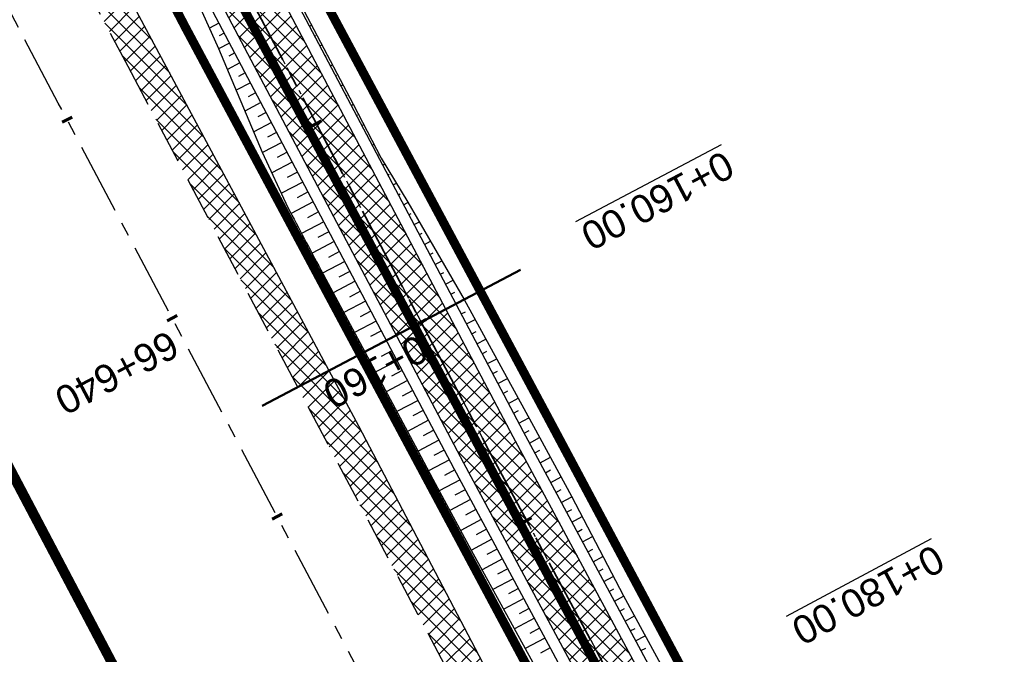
# Model space of a CAD drawing. Header units: metres. Extents: x 7529682 to 7533711, y 5721195 to 5727842.
# Tile 220 of 232: x 7529773 to 7529817, y 5727641 to 5727669. Entities that reach past the tile are written whole.
import ezdxf

# ---------------------------------------------------------------- set-up
doc = ezdxf.new("R2010")
doc.units = ezdxf.units.M
for name, pattern in [('817-dzialki-09-05-04$0$HIDDEN', [0.375, 0.25, -0.125]), ('ACAD_ISO05W100', [33, 24, -3, 0, -3, 0, -3]), ('CENTER', [50.8, 31.75, -6.35, 6.35, -6.35]), ('CENTER2', [28.575, 19.05, -3.175, 3.175, -3.175]), ('HIDDEN', [9.525, 6.35, -3.175])]:
    doc.linetypes.add(name, pattern=pattern)
for name, color, linetype in [('C-DROGI-SYTUACJA', 7, 'Continuous'), ('C-DROGI-SYTUACJA-ETYKIETY', 7, 'Continuous'), ('D-hatch-pobocza', 131, 'Continuous'), ('D-pobocza', 60, 'Continuous'), ('D-rowy', 160, 'Continuous'), ('D-skarpa', 2, 'Continuous'), ('D-skarpa-kreskowanie', 2, 'Continuous')]:
    doc.layers.add(name, color=color, linetype=linetype)
for name, color, linetype, lineweight, true_color in [('D-hatch-ciag-pieszo-rowerowy', 7, 'Continuous', 13, 0xff9f80), ('D-LR-etap-III', 7, '817-dzialki-09-05-04$0$HIDDEN', 50, 0x00008f), ('D-przekroje-pop', 7, 'Continuous', 50, 0x000099)]:
    doc.layers.add(name, color=color, linetype=linetype, lineweight=lineweight, true_color=true_color)
for name, color, linetype, lineweight in [('D-krawędzie', 3, 'Continuous', 30), ('D-obrzeża', 2, 'Continuous', 30), ('D-oś', 10, 'CENTER', 30), ('D-pas-drogowy', 7, 'ACAD_ISO05W100', 50)]:
    doc.layers.add(name, color=color, linetype=linetype, lineweight=lineweight)
doc.layers.add('poprzeczki', color=7, linetype='Continuous', true_color=0x0000c7)
doc.styles.get("Standard").update_dxf_attribs({"font": 'arial.ttf'})
pattern_1 = [(45, (0, 0), (-0.33675960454, 0.33675960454), []), (135, (0, 0), (-0.33675960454, -0.33675960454), [])]

# ---------------------------------------------------------------- blocks, each defined once
blk = doc.blocks.new('AeccTickLine')
at = {"color": 0, "linetype": 'ByBlock', "lineweight": -2}
blk.add_line((0, 1), (0, -1), dxfattribs=at)

msp = doc.modelspace()

# ---------------------------------------------------------------- hatches: boundary and pattern name
at = {"layer": 'D-hatch-ciag-pieszo-rowerowy'}
h = msp.add_hatch(dxfattribs=at)
h.set_pattern_fill('ANSI37', color=256, scale=0.15, style=0)
h.set_pattern_definition(pattern_1)
edge = h.paths.add_edge_path()
edge.add_line((7529794.958, 5727650.503), (7529776.019, 5727686.408))
edge.add_line((7529776.019, 5727686.408), (7529748.844, 5727737.805))
edge.add_line((7529748.844, 5727737.805), (7529744.118, 5727746.741))
edge.add_arc((7529726.438, 5727737.391), 20, 27.8727, 44.2965)
edge.add_line((7529740.753, 5727751.358), (7529739.549, 5727752.592))
edge.add_arc((7529753.864, 5727766.559), 20, 207.9018, 224.2965, ccw=False)
edge.add_line((7529736.189, 5727757.2), (7529717.235, 5727792.995))
edge.add_line((7529717.235, 5727792.995), (7529715.008, 5727791.858))
edge.add_line((7529715.008, 5727791.858), (7529734.148, 5727755.712))
edge.add_arc((7529751.823, 5727765.071), 20, 207.9018, 224.2965)
edge.add_line((7529737.508, 5727751.104), (7529738.712, 5727749.87))
edge.add_arc((7529724.397, 5727735.903), 20, 27.8728, 44.2965, ccw=False)
edge.add_line((7529742.077, 5727745.253), (7529746.633, 5727736.639))
edge.add_line((7529746.633, 5727736.639), (7529773.808, 5727685.242))
edge.add_line((7529773.808, 5727685.242), (7529792.751, 5727649.328))
edge.add_line((7529792.751, 5727649.328), (7529811.281, 5727614.82))
edge.add_line((7529811.281, 5727614.82), (7529836.657, 5727568.297))
edge.add_line((7529836.657, 5727568.297), (7529856.555, 5727531.255))
edge.add_line((7529856.555, 5727531.255), (7529859.536, 5727525.637))
edge.add_line((7529859.536, 5727525.637), (7529862.565, 5727525.262))
edge.add_line((7529862.565, 5727525.262), (7529858.761, 5727532.432))
edge.add_line((7529858.761, 5727532.432), (7529838.856, 5727569.487))
edge.add_line((7529838.856, 5727569.487), (7529813.479, 5727616.01))
edge.add_line((7529813.479, 5727616.01), (7529794.958, 5727650.503))
at = {"layer": 'D-hatch-pobocza'}
h = msp.add_hatch(dxfattribs=at)
h.set_pattern_fill('ANSI37', color=256, scale=0.15, style=0)
h.set_pattern_definition(pattern_1)
h.paths.add_polyline_path([(7529905.34, 5727429.09), (7529892.28, 5727453.58), (7529881.53, 5727473.69), (7529872.27, 5727491.4), (7529857.46, 5727519.14), (7529841.38, 5727549.79), (7529827.75, 5727575.78), (7529816.4, 5727596.89), (7529800.43, 5727627.4), (7529788.07, 5727650.98), (7529775.85, 5727673.83), (7529761.3, 5727701.31), (7529749.89, 5727722.83), (7529745.5, 5727731.66), (7529738.971, 5727744.085), (7529737.465, 5727743.316), (7529742.213, 5727734.302), (7529762.326, 5727696.274), (7529777.785, 5727667.006), (7529799.322, 5727626.3), (7529822.193, 5727583.156), (7529846.924, 5727536.347), (7529864.752, 5727502.663), (7529900.459, 5727434.965), (7529935.352, 5727369.308), (7529971.476, 5727300.786), (7529988.361, 5727268.841), (7529990.28, 5727268.6), (7529990.329, 5727268.617), (7529981.66, 5727284.96), (7529968.42, 5727309.6), (7529956.4, 5727332.85), (7529943.52, 5727357.04), (7529932.32, 5727378.32), (7529916.68, 5727408.01)])

# ---------------------------------------------------------------- linework, layer by layer
at = {"layer": 'C-DROGI-SYTUACJA', "color": 10, "linetype": 'CENTER2', "lineweight": 35, "ltscale": 0.2}
msp.add_lwpolyline([(7529714.301, 5727795.865), (7529735.169, 5727756.456, 0.071658), (7529738.529, 5727751.848), (7529739.732, 5727750.614, -0.071785), (7529743.098, 5727745.997), (7529747.739, 5727737.221), (7529774.913, 5727685.825), (7529793.855, 5727649.915), (7529812.38, 5727615.415), (7529837.757, 5727568.892), (7529857.658, 5727531.843), (7529878.79, 5727492.008), (7529902.589, 5727447.335), (7529918.538, 5727417.135), (7529944.281, 5727366.741), (7529969.685, 5727318.815), (7529986.23, 5727287.312), (7529994.785, 5727271.452), (7530014.919, 5727233.118)], format="xyb", dxfattribs=at)
at = {"layer": 'D-krawędzie', "linetype": 'HIDDEN', "ltscale": 0.3}
msp.add_lwpolyline([(7529737.465, 5727743.316), (7529742.213, 5727734.302), (7529762.326, 5727696.274), (7529777.785, 5727667.006), (7529799.322, 5727626.3), (7529822.193, 5727583.156), (7529846.924, 5727536.347), (7529864.752, 5727502.663), (7529900.459, 5727434.965), (7529935.352, 5727369.308), (7529971.476, 5727300.786), (7530006.702, 5727234.141)], dxfattribs=at)
at = {"layer": 'D-LR-etap-III', "ltscale": 10, "flags": 128}
msp.add_lwpolyline([(7531750.474, 5723895.103, 0.4, 0.4, 0), (7531750.505, 5723895.13, 0.4, 0.4, 0), (7531682.71, 5724022.92, 0.4, 0.4, 0), (7531619.177, 5724147.204, 0.4, 0.4, 0), (7531592.309, 5724198.489, 0.4, 0.4, 0), (7531553.264, 5724272.919, 0.4, 0.4, 0), (7531504.02, 5724366.79, 0.4, 0.4, 0), (7531482.09, 5724407.62, 0.4, 0.4, 0), (7531412.35, 5724541.183, 0.4, 0.4, 0), (7531388.464, 5724586.93, 0.4, 0.4, 0), (7531345.12, 5724669.94, 0.4, 0.4, 0), (7531127.66, 5725081.67, 0.4, 0.4, 0), (7531059.253, 5725211.041, 0.4, 0.4, 0), (7531008.007, 5725307.954, 0.4, 0.4, 0), (7530964.182, 5725390.836, 0.4, 0.4, 0), (7530914.557, 5725484.684, 0.4, 0.4, 0), (7530865.243, 5725577.494, 0.4, 0.4, 0), (7530840.085, 5725624.059, 0.4, 0.4, 0), (7530802.56, 5725694.925, 0.4, 0.4, 0), (7530755.54, 5725787.51, 0.4, 0.4, 0), (7530708.718, 5725876.303, 0.4, 0.4, 0), (7530695.12, 5725902.09, 0.4, 0.4, 0), (7530642.914, 5726001.078, 0.4, 0.4, 0), (7530634.935, 5726016.147, 0.4, 0.4, 0), (7530610.82, 5726061.93, 0.4, 0.4, 0), (7530610.82, 5726061.93, 0.4, 0.4, 0), (7530607.21, 5726063.51, 0.4, 0.4, 0), (7530597.42, 5726080.68, 0.4, 0.4, 0), (7530591.16, 5726088.44, 0.4, 0.4, 0), (7530581.28, 5726107.21, 0.4, 0.4, 0), (7530571.29, 5726130.56, 0.4, 0.4, 0), (7530549.555, 5726171.527, 0.4, 0.4, 0), (7530531.014, 5726206.474, 0.4, 0.4, 0), (7530516.461, 5726236.017, 0.4, 0.4, 0), (7530500.799, 5726266.141, 0.4, 0.4, 0), (7530491.35, 5726283.94, 0.4, 0.4, 0), (7530482.4, 5726303.41, 0.4, 0.4, 0), (7530482.4, 5726303.41, 0.4, 0.4, 0), (7530450.41, 5726357.28, 0.4, 0.4, 0), (7530397.759, 5726458.5, 0.4, 0.4, 0), (7530334.708, 5726583.665, 0.4, 0.4, 0), (7530303.939, 5726645.168, 0.4, 0.4, 0), (7530300.51, 5726651.778, 0.4, 0.4, 0), (7530289.214, 5726671.967, 0.4, 0.4, 0), (7530281.54, 5726685.57, 0.4, 0.4, 0), (7530261.371, 5726724.163, 0.4, 0.4, 0), (7530254.03, 5726738.21, 0.4, 0.4, 0), (7530197.22, 5726845.06, 0.4, 0.4, 0), (7530194.71, 5726849.15, 0.4, 0.4, 0), (7530195.92, 5726850.75, 0.4, 0.4, 0), (7530170.547, 5726892.961, 0.4, 0.4, 0), (7530143.175, 5726945.066, 0.4, 0.4, 0), (7530105.06, 5727018.32, 0.4, 0.4, 0), (7530100.06, 5727027.16, 0.4, 0.4, 0), (7530062.319, 5727099.625, 0.4, 0.4, 0), (7530015.379, 5727189.42, 0.4, 0.4, 0), (7529983.208, 5727250.207, 0.4, 0.4, 0), (7529953.284, 5727306.747, 0.4, 0.4, 0), (7529900.671, 5727406.159, 0.4, 0.4, 0), (7529890.63, 5727425.131, 0.4, 0.4, 0), (7529875.155, 5727454.426, 0.4, 0.4, 0), (7529857.56, 5727487.787, 0.4, 0.4, 0), (7529835.194, 5727530.193, 0.4, 0.4, 0), (7529811.741, 5727574.662, 0.4, 0.4, 0), (7529792.102, 5727611.923, 0.4, 0.4, 0), (7529768.066, 5727657.47, 0.4, 0.4, 0), (7529755.211, 5727682.131, 0.4, 0.4, 0), (7529753.31, 5727681.13, 0.4, 0.4, 0), (7529739.21, 5727707.77, 0.4, 0.4, 0), (7529735.395, 5727711.252, 0.4, 0.4, 0), (7529725.42, 5727730.2, 0.4, 0.4, 0), (7529723.55, 5727729.88, 0.4, 0.4, 0), (7529695.567, 5727782.932, 0.4, 0.4, 0), (7529717.68, 5727794.024, 0.4, 0.4, 0), (7529736.275, 5727758.647, 0.4, 0.4, 0), (7529736.275, 5727758.647, 0.4, 0.4, 0), (7529744.511, 5727750.406, 0.4, 0.4, 0), (7529744.511, 5727750.406, 0.4, 0.4, 0), (7529750.283, 5727738.55, 0.4, 0.4, 0), (7529777.109, 5727687.569, 0.4, 0.4, 0), (7529796.515, 5727651.33, 0.4, 0.4, 0), (7529814.938, 5727616.793, 0.4, 0.4, 0), (7529839.007, 5727572.304, 0.4, 0.4, 0), (7529860.618, 5727532.509, 0.4, 0.4, 0), (7529882.349, 5727491.504, 0.4, 0.4, 0), (7529904.865, 5727449.096, 0.4, 0.4, 0), (7529920.747, 5727418.885, 0.4, 0.4, 0), (7529946.677, 5727368.547, 0.4, 0.4, 0), (7529972.025, 5727320.573, 0.4, 0.4, 0), (7529987.74, 5727290.153, 0.4, 0.4, 0), (7529996.497, 5727273.662, 0.4, 0.4, 0), (7530017.541, 5727234.203, 0.4, 0.4, 0), (7530033.054, 5727204.864, 0.4, 0.4, 0), (7530051.623, 5727170.223, 0.4, 0.4, 0), (7530069.277, 5727137.016, 0.4, 0.4, 0), (7530089.385, 5727097.534, 0.4, 0.4, 0), (7530109.713, 5727060.747, 0.4, 0.4, 0), (7530136.77, 5727011.64, 0.4, 0.4, 0), (7530162.447, 5726962.744, 0.4, 0.4, 0), (7530187.674, 5726916.992, 0.4, 0.4, 0), (7530207.821, 5726879.335, 0.4, 0.4, 0), (7530230.626, 5726834.519, 0.4, 0.4, 0), (7530262.288, 5726776.618, 0.4, 0.4, 0), (7530277.51, 5726760.213, 0.4, 0.4, 0), (7530286.037, 5726744.107, 0.4, 0.4, 0), (7530288.097, 5726735.884, 0.4, 0.4, 0), (7530290.394, 5726725.047, 0.4, 0.4, 0), (7530296.177, 5726713.583, 0.4, 0.4, 0), (7530302.726, 5726701.182, 0.4, 0.4, 0), (7530325.685, 5726657.466, 0.4, 0.4, 0), (7530343.244, 5726623.649, 0.4, 0.4, 0), (7530360.23, 5726591.747, 0.4, 0.4, 0), (7530383.209, 5726548.059, 0.4, 0.4, 0), (7530406.018, 5726503.606, 0.4, 0.4, 0), (7530427.465, 5726462.62, 0.4, 0.4, 0), (7530447.928, 5726424.388, 0.4, 0.4, 0), (7530471.127, 5726379.921, 0.4, 0.4, 0), (7530490.501, 5726343.033, 0.4, 0.4, 0), (7530509.499, 5726306.733, 0.4, 0.4, 0), (7530529.89, 5726267.244, 0.4, 0.4, 0), (7530543.852, 5726238.99, 0.4, 0.4, 0), (7530554.809, 5726218.944, 0.4, 0.4, 0), (7530559.027, 5726212.223, 0.4, 0.4, 0), (7530563.061, 5726206.41, 0.4, 0.4, 0), (7530566.934, 5726200.464, 0.4, 0.4, 0), (7530569.771, 5726194.902, 0.4, 0.4, 0), (7530571.473, 5726191.282, 0.4, 0.4, 0), (7530572.839, 5726188.025, 0.4, 0.4, 0), (7530575.295, 5726182.035, 0.4, 0.4, 0), (7530579.737, 5726173.306, 0.4, 0.4, 0), (7530583.3, 5726167.41, 0.4, 0.4, 0), (7530593.4, 5726163.33, 0.4, 0.4, 0), (7530598.618, 5726155.264, 0.4, 0.4, 0), (7530608.258, 5726140.497, 0.4, 0.4, 0), (7530603.27, 5726136.83, 0.4, 0.4, 0), (7530606.53, 5726131.84, 0.4, 0.4, 0), (7530604.239, 5726124.217, 0.4, 0.4, 0), (7530605.847, 5726121.63, 0.4, 0.4, 0), (7530608.972, 5726116.164, 0.4, 0.4, 0), (7530618.114, 5726097.791, 0.4, 0.4, 0), (7530651.213, 5726034.96, 0.4, 0.4, 0), (7530670.244, 5725998.611, 0.4, 0.4, 0), (7530698.075, 5725945.953, 0.4, 0.4, 0), (7530716.506, 5725911.305, 0.4, 0.4, 0), (7530735.223, 5725875.667, 0.4, 0.4, 0), (7530752.504, 5725842.155, 0.4, 0.4, 0), (7530778.311, 5725793.501, 0.4, 0.4, 0), (7530797.5, 5725756.382, 0.4, 0.4, 0), (7530812.519, 5725728.289, 0.4, 0.4, 0), (7530820.039, 5725713.16, 0.4, 0.4, 0), (7530822.422, 5725710.194, 0.4, 0.4, 0), (7530833.155, 5725688.801, 0.4, 0.4, 0), (7530849.629, 5725656.159, 0.4, 0.4, 0), (7530867.983, 5725621.964, 0.4, 0.4, 0), (7530872.63, 5725612.888, 0.4, 0.4, 0), (7530880.354, 5725597.595, 0.4, 0.4, 0), (7530883.839, 5725593.389, 0.4, 0.4, 0), (7530891.782, 5725587.763, 0.4, 0.4, 0), (7530895.039, 5725584.281, 0.4, 0.4, 0), (7530897.034, 5725580.941, 0.4, 0.4, 0), (7530900.952, 5725579.946, 0.4, 0.4, 0), (7530904.81, 5725571.977, 0.4, 0.4, 0), (7530903.682, 5725568.566, 0.4, 0.4, 0), (7530908.901, 5725558.845, 0.4, 0.4, 0), (7530910.252, 5725545.672, 0.4, 0.4, 0), (7530912.873, 5725538.646, 0.4, 0.4, 0), (7530945.278, 5725478.464, 0.4, 0.4, 0), (7530959.692, 5725450.246, 0.4, 0.4, 0), (7531002.827, 5725368.192, 0.4, 0.4, 0), (7531044.704, 5725290.314, 0.4, 0.4, 0), (7531064.099, 5725253.213, 0.4, 0.4, 0), (7531083.01, 5725216.678, 0.4, 0.4, 0), (7531113.013, 5725158.466, 0.4, 0.4, 0), (7531137.364, 5725113.071, 0.4, 0.4, 0), (7531150.831, 5725086.712, 0.4, 0.4, 0), (7531159.746, 5725076.641, 0.4, 0.4, 0), (7531166.31, 5725074.58, 0.4, 0.4, 0), (7531172.29, 5725062.58, 0.4, 0.4, 0), (7531170.59, 5725055.606, 0.4, 0.4, 0), (7531173.733, 5725044.081, 0.4, 0.4, 0), (7531215.342, 5724964.86, 0.4, 0.4, 0), (7531238.054, 5724921.685, 0.4, 0.4, 0), (7531262.39, 5724875.283, 0.4, 0.4, 0), (7531295.587, 5724811.266, 0.4, 0.4, 0), (7531348.488, 5724712.363, 0.4, 0.4, 0), (7531363.741, 5724682.684, 0.4, 0.4, 0), (7531366.987, 5724675.865, 0.4, 0.4, 0), (7531382.541, 5724646.111, 0.4, 0.4, 0), (7531401.299, 5724610.875, 0.4, 0.4, 0), (7531428.965, 5724558.862, 0.4, 0.4, 0), (7531449.111, 5724520.398, 0.4, 0.4, 0), (7531477.293, 5724465.831, 0.4, 0.4, 0), (7531500.996, 5724421.113, 0.4, 0.4, 0), (7531512.122, 5724400.549, 0.4, 0.4, 0), (7531513.782, 5724396.757, 0.4, 0.4, 0), (7531526.32, 5724379.39, 0.4, 0.4, 0), (7531566.784, 5724302.736, 0.4, 0.4, 0), (7531578.579, 5724282.775, 0.4, 0.4, 0), (7531584.233, 5724273.111, 0.4, 0.4, 0), (7531590.109, 5724263.508, 0.4, 0.4, 0), (7531593.028, 5724258.771, 0.4, 0.4, 0), (7531595.712, 5724254.227, 0.4, 0.4, 0), (7531601.66, 5724243.898, 0.4, 0.4, 0), (7531606.098, 5724235.986, 0.4, 0.4, 0), (7531609.382, 5724230.799, 0.4, 0.4, 0), (7531611.58, 5724227.671, 0.4, 0.4, 0), (7531612.708, 5724225.864, 0.4, 0.4, 0), (7531618.665, 5724214.481, 0.4, 0.4, 0), (7531619.886, 5724212.334, 0.4, 0.4, 0), (7531620.932, 5724210.787, 0.4, 0.4, 0), (7531623.519, 5724207.112, 0.4, 0.4, 0), (7531626.144, 5724203.613, 0.4, 0.4, 0), (7531632.023, 5724196.486, 0.4, 0.4, 0), (7531653.949, 5724152.618, 0.4, 0.4, 0), (7531656.751, 5724143.104, 0.4, 0.4, 0), (7531659.614, 5724133.255, 0.4, 0.4, 0), (7531661.627, 5724128.646, 0.4, 0.4, 0.010938), (7531674.315, 5724101.435, 0.4, 0.4, 0), (7531685.138, 5724081.408, 0.4, 0.4, 0), (7531692.16, 5724066.277, 0.4, 0.4, 0), (7531699.662, 5724051.388, 0.4, 0.4, 0), (7531704.481, 5724040.809, 0.4, 0.4, 0), (7531704.481, 5724040.809, 0.4, 0.4, 0), (7531704.401, 5724037.369, 0.4, 0.4, 0), (7531720.384, 5724003.441, 0.4, 0.4, 0), (7531728.799, 5723986.206, 0.4, 0.4, 0), (7531733.238, 5723977.193, 0.4, 0.4, 0), (7531736.75, 5723969.505, 0.4, 0.4, 0), (7531737.336, 5723968.519, 0.4, 0.4, 0), (7531738.285, 5723967.699, 0.4, 0.4, 0), (7531742.181, 5723962.346, 0.4, 0.4, 0), (7531744.286, 5723958.616, 0.4, 0.4, 0), (7531755.393, 5723944.193, 0.4, 0.4, 0), (7531758.69, 5723936.76, 0.4, 0.4, 0), (7531780.08, 5723929.25, 0.4, 0.4, 0), (7531792.612, 5723906.338, 0.4, 0.4, 0), (7531792.612, 5723906.338, 0.4, 0.4, 0), (7531756.962, 5723883.055, 0.4, 0.4, 0), (7531750.46, 5723895.13, 0.4, 0.4, 0), (7531750.46, 5723895.13, 0, 0, 0)], format="xyseb", dxfattribs=at)
at = {"layer": 'D-obrzeża'}
for points in [[(7529996.408, 5727271.05), (7529995.888, 5727272.04), (7529987.333, 5727287.9), (7529970.791, 5727319.398), (7529945.39, 5727367.318), (7529919.647, 5727417.711), (7529903.693, 5727447.921), (7529879.894, 5727492.595), (7529858.761, 5727532.432), (7529838.856, 5727569.487), (7529813.479, 5727616.01), (7529794.958, 5727650.503), (7529776.019, 5727686.408), (7529748.844, 5727737.805), (7529744.118, 5727746.741, 0.071785), (7529740.753, 5727751.358), (7529739.549, 5727752.592, -0.071658), (7529736.189, 5727757.2), (7529717.235, 5727792.995)], [(7530013.813, 5727232.534), (7529993.681, 5727270.865), (7529985.127, 5727286.725), (7529968.58, 5727318.231), (7529943.172, 5727366.164), (7529917.429, 5727416.559), (7529901.485, 5727446.75), (7529877.686, 5727491.422), (7529856.555, 5727531.255), (7529836.657, 5727568.297), (7529811.281, 5727614.82), (7529792.751, 5727649.328), (7529773.808, 5727685.242), (7529746.633, 5727736.639), (7529746.633, 5727736.639), (7529742.077, 5727745.253, 0.071785), (7529738.712, 5727749.87), (7529737.508, 5727751.104, -0.071658), (7529734.148, 5727755.712), (7529715.008, 5727791.858)]]:
    msp.add_lwpolyline(points, format="xyb", dxfattribs=at)
at = {"layer": 'D-oś', "ltscale": 0.1}
msp.add_lwpolyline([(7530003.607, 5727232.506), (7529968.381, 5727299.153), (7529932.259, 5727367.671), (7529897.365, 5727433.327), (7529861.657, 5727501.028), (7529843.829, 5727534.712), (7529819.1, 5727581.518), (7529796.228, 5727624.663), (7529774.69, 5727665.371), (7529759.232, 5727694.637), (7529739.12, 5727732.663), (7529700.238, 5727806.043)], dxfattribs=at)
at = {"layer": 'D-oś', "ltscale": 0.03}
msp.add_lwpolyline([(7529714.301, 5727795.865), (7529735.169, 5727756.456, 0.071658), (7529738.529, 5727751.848), (7529739.732, 5727750.614, -0.071785), (7529743.098, 5727745.997), (7529747.739, 5727737.221), (7529774.913, 5727685.825), (7529793.855, 5727649.915), (7529812.38, 5727615.415), (7529837.757, 5727568.892), (7529857.658, 5727531.843), (7529878.79, 5727492.008), (7529902.589, 5727447.335), (7529918.538, 5727417.135), (7529944.281, 5727366.741), (7529969.685, 5727318.815), (7529986.23, 5727287.312), (7529994.785, 5727271.452), (7530014.919, 5727233.118)], format="xyb", dxfattribs=at)
at = {"layer": 'D-pas-drogowy', "ltscale": 0.2, "flags": 128}
msp.add_lwpolyline([(7531633.019, 5724182.834, 0.4, 0.4, 0), (7531617.559, 5724211.608, 0.4, 0.4, 0), (7531566.784, 5724302.736, 0.4, 0.4, 0), (7531538.419, 5724356.47, 0.4, 0.4, 0), (7531526.32, 5724379.39, 0.4, 0.4, 0), (7531516.102, 5724393.607, 0.4, 0.4, 0.001485), (7531513.78, 5724396.838, 0.4, 0.4, 0), (7531501.87, 5724413.41, 0.4, 0.4, 0), (7531474.926, 5724464.508, 0.4, 0.4, 0), (7531446.2, 5724518.992, 0.4, 0.4, 0), (7531424.962, 5724559.262, 0.4, 0.4, 0), (7531398.444, 5724609.566, 0.4, 0.4, 0), (7531379.647, 5724645.216, 0.4, 0.4, 0), (7531365.23, 5724672.56, 0.4, 0.4, 0), (7531341.306, 5724717.915, 0.4, 0.4, 0), (7531312.9, 5724771.789, 0.4, 0.4, 0), (7531292.591, 5724810.307, 0.4, 0.4, 0), (7531259.392, 5724873.271, 0.4, 0.4, 0), (7531233.74, 5724921.923, 0.4, 0.4, 0), (7531203.073, 5724980.092, 0.4, 0.4, 0), (7531173.471, 5725036.225, 0.4, 0.4, 0), (7531168.27, 5725046.09, 0.4, 0.4, 0), (7531172.29, 5725062.58, 0.4, 0.4, 0), (7531166.31, 5725074.58, 0.4, 0.4, 0), (7531150.32, 5725079.6, 0.4, 0.4, 0), (7531141.5, 5725096.43, 0.4, 0.4, 0), (7531109.312, 5725157.814, 0.4, 0.4, 0), (7531086.641, 5725201.048, 0.4, 0.4, 0), (7531059.198, 5725253.384, 0.4, 0.4, 0), (7531028.207, 5725312.489, 0.4, 0.4, 0), (7530999.105, 5725367.99, 0.4, 0.4, 0), (7530956.248, 5725449.725, 0.4, 0.4, 0), (7530924.398, 5725510.464, 0.4, 0.4, 0), (7530897.51, 5725561.74, 0.4, 0.4, 0), (7530894.46, 5725566.14, 0.4, 0.4, 0), (7530892.16, 5725570.49, 0.4, 0.4, 0), (7530869.363, 5725613.307, 0.4, 0.4, 0), (7530861.694, 5725627.705, 0.4, 0.4, 0), (7530852.74, 5725644.52, 0.4, 0.4, 0), (7530831.51, 5725684.2, 0.4, 0.4, 0), (7530811.13, 5725722.52, 0.4, 0.4, 0), (7530792.348, 5725757.941, 0.4, 0.4, 0), (7530768.03, 5725803.8, 0.4, 0.4, 0), (7530748.769, 5725840.179, 0.4, 0.4, 0), (7530727.7, 5725879.97, 0.4, 0.4, 0), (7530712.098, 5725909.545, 0.4, 0.4, 0), (7530693.644, 5725944.645, 0.4, 0.4, 0), (7530665.702, 5725997.539, 0.4, 0.4, 0), (7530641.76, 5726042.88, 0.4, 0.4, 0), (7530616.5, 5726091.48, 0.4, 0.4, 0), (7530604.628, 5726114.32, 0.4, 0.4, -0.007763), (7530602.5, 5726118.43, 0.4, 0.4, 0), (7530603.992, 5726123.395, 0.4, 0.4, 0), (7530606.53, 5726131.84, 0.4, 0.4, 0), (7530603.27, 5726136.83, 0.4, 0.4, 0), (7530593.776, 5726151.369, 0.4, 0.4, 0), (7530590.203, 5726156.84, 0.4, 0.4, 0), (7530583.3, 5726167.41, 0.4, 0.4, 0), (7530580.578, 5726170.428, 0.4, 0.4, 0), (7530575.85, 5726175.67, 0.4, 0.4, 0), (7530569.01, 5726186.66, 0.4, 0.4, 0), (7530562.555, 5726199.189, 0.4, 0.4, 0), (7530555.67, 5726211.39, 0.4, 0.4, 0), (7530548.29, 5726224.23, 0.4, 0.4, 0), (7530540.58, 5726237.71, 0.4, 0.4, 0), (7530532.68, 5726252.65, 0.4, 0.4, 0), (7530524.06, 5726269.35, 0.4, 0.4, 0), (7530502.82, 5726309.91, 0.4, 0.4, 0), (7530488.83, 5726336.63, 0.4, 0.4, 0), (7530466.03, 5726380.16, 0.4, 0.4, 0), (7530438.47, 5726432.77, 0.4, 0.4, 0), (7530424.53, 5726459.09, 0.4, 0.4, 0), (7530401.63, 5726502.97, 0.4, 0.4, 0), (7530383.38, 5726538.06, 0.4, 0.4, 0), (7530353.97, 5726593.52, 0.4, 0.4, 0), (7530338.47, 5726622.74, 0.4, 0.4, 0), (7530322.01, 5726653.88, 0.4, 0.4, 0), (7530297.54, 5726700.33, 0.4, 0.4, 0), (7530287.38, 5726719.6, 0.4, 0.4, 0), (7530285.95, 5726722.316, 0.4, 0.4, 0), (7530280.26, 5726733.12, 0.4, 0.4, 0), (7530266.73, 5726758.74, 0.4, 0.4, 0), (7530260.42, 5726770.47, 0.4, 0.4, 0), (7530253.25, 5726783.82, 0.4, 0.4, 0), (7530244.95, 5726799.33, 0.4, 0.4, 0), (7530239.39, 5726808.49, 0.4, 0.4, 0), (7530238.29, 5726807.9, 0.4, 0.4, 0), (7530218.11, 5726850.67, 0.4, 0.4, 0), (7530175.907, 5726928.168, 0.4, 0.4, 0), (7530096.68, 5727076.15, 0.4, 0.4, 0), (7530094.68, 5727079.89, 0.4, 0.4, 0), (7530064.597, 5727135.523, 0.4, 0.4, 0), (7530046.731, 5727168.892, 0.4, 0.4, 0), (7530025.803, 5727208.461, 0.4, 0.4, 0), (7530012.847, 5727232.979, 0.4, 0.4, 0), (7529994.15, 5727268.45, 0.4, 0.4, 0), (7529981.671, 5727291.93, 0.4, 0.4, 0), (7529949.89, 5727351.73, 0.4, 0.4, 0), (7529924.75, 5727399.03, 0.4, 0.4, 0), (7529915.516, 5727417.1, 0.4, 0.4, 0), (7529885.83, 5727475.19, 0.4, 0.4, 0), (7529862.56, 5727519.97, 0.4, 0.4, 0), (7529852.985, 5727538.191, 0.4, 0.4, 0), (7529836.513, 5727569.511, 0.4, 0.4, 0), (7529815.369, 5727609.141, 0.4, 0.4, 0), (7529792.795, 5727651.247, 0.4, 0.4, 0), (7529774.199, 5727685.858, 0.4, 0.4, 0), (7529746.966, 5727736.059, 0.4, 0.4, 0), (7529733.92, 5727757.62, 0.4, 0.4, 0), (7529708.607, 5727806.389, 0.4, 0.4, 0), (7529688.492, 5727796.345, 0.4, 0.4, 0), (7529723.55, 5727729.88, 0.4, 0.4, 0), (7529725.42, 5727730.2, 0.4, 0.4, 0), (7529735.38, 5727711.28, 0.4, 0.4, 0), (7529739.21, 5727707.77, 0.4, 0.4, 0), (7529753.31, 5727681.13, 0.4, 0.4, 0), (7529755.178, 5727682.114, 0.4, 0.4, 0), (7529792.102, 5727611.923, 0.4, 0.4, 0), (7529811.741, 5727574.662, 0.4, 0.4, 0), (7529835.194, 5727530.193, 0.4, 0.4, 0), (7529857.56, 5727487.787, 0.4, 0.4, 0), (7529875.155, 5727454.426, 0.4, 0.4, 0), (7529890.63, 5727425.131, 0.4, 0.4, 0), (7529900.671, 5727406.159, 0.4, 0.4, 0), (7529953.284, 5727306.747, 0.4, 0.4, 0), (7529983.208, 5727250.207, 0.4, 0.4, 0), (7530015.379, 5727189.42, 0.4, 0.4, 0), (7530062.319, 5727099.625, 0.4, 0.4, 0), (7530100.06, 5727027.16, 0.4, 0.4, 0), (7530105.06, 5727018.32, 0.4, 0.4, 0), (7530143.175, 5726945.066, 0.4, 0.4, 0), (7530170.547, 5726892.961, 0.4, 0.4, 0), (7530195.92, 5726850.75, 0.4, 0.4, 0), (7530194.71, 5726849.15, 0.4, 0.4, 0), (7530197.22, 5726845.06, 0.4, 0.4, 0), (7530254.03, 5726738.21, 0.4, 0.4, 0), (7530261.371, 5726724.163, 0.4, 0.4, 0), (7530281.54, 5726685.57, 0.4, 0.4, 0), (7530289.214, 5726671.967, 0.4, 0.4, 0), (7530300.51, 5726651.778, 0.4, 0.4, 0), (7530303.939, 5726645.168, 0.4, 0.4, 0), (7530334.708, 5726583.665, 0.4, 0.4, 0), (7530397.759, 5726458.5, 0.4, 0.4, 0), (7530450.41, 5726357.28, 0.4, 0.4, 0), (7530482.4, 5726303.41, 0.4, 0.4, 0), (7530483.688, 5726301.003, 0.4, 0.4, 0), (7530491.35, 5726283.94, 0.4, 0.4, 0), (7530512.67, 5726243.78, 0.4, 0.4, 0), (7530529.43, 5726209.46, 0.4, 0.4, 0), (7530571.29, 5726130.56, 0.4, 0.4, 0), (7530581.28, 5726107.21, 0.4, 0.4, 0), (7530591.16, 5726088.44, 0.4, 0.4, 0), (7530597.42, 5726080.68, 0.4, 0.4, 0), (7530607.21, 5726063.51, 0.4, 0.4, 0), (7530610.82, 5726061.93, 0.4, 0.4, 0), (7530634.935, 5726016.147, 0.4, 0.4, 0), (7530642.914, 5726001.078, 0.4, 0.4, 0), (7530695.12, 5725902.09, 0.4, 0.4, 0), (7530708.718, 5725876.303, 0.4, 0.4, 0), (7530755.54, 5725787.51, 0.4, 0.4, 0), (7530802.56, 5725694.925, 0.4, 0.4, 0), (7530840.085, 5725624.059, 0.4, 0.4, 0), (7530865.243, 5725577.494, 0.4, 0.4, 0), (7530914.557, 5725484.684, 0.4, 0.4, 0), (7530964.182, 5725390.836, 0.4, 0.4, 0), (7531008.007, 5725307.954, 0.4, 0.4, 0), (7531059.253, 5725211.041, 0.4, 0.4, 0), (7531127.66, 5725081.67, 0.4, 0.4, 0), (7531345.12, 5724669.94, 0.4, 0.4, 0), (7531388.464, 5724586.93, 0.4, 0.4, 0), (7531412.35, 5724541.183, 0.4, 0.4, 0), (7531482.09, 5724407.62, 0.4, 0.4, 0), (7531504.02, 5724366.79, 0.4, 0.4, 0), (7531519.374, 5724337.52, 0.4, 0.4, 0), (7531563.749, 5724252.932, 0.4, 0.4, 0), (7531602.175, 5724179.681, 0.4, 0.4, 0), (7531619.177, 5724147.204, 0.4, 0.4, 0), (7531625.038, 5724135.635, 0.4, 0.4, 0), (7531656.796, 5724073.316, 0.4, 0.4, 0), (7531675.12, 5724037.36, 0.4, 0.4, 0), (7531682.71, 5724022.92, 0.4, 0.4, 0), (7531705.565, 5723979.811, 0.4, 0.4, 0), (7531736.606, 5723921.262, 0.4, 0.4, 0), (7531750.46, 5723895.13, 0.4, 0.4, 0), (7531740.77, 5723886.56, 0.4, 0.4, 0), (7531732.86, 5723885, 0.4, 0.4, 0), (7531722.18, 5723887.77, 0.4, 0.4, 0), (7531729.87, 5723862.17, 0.4, 0.4, 0), (7531742.92, 5723861.93, 0.4, 0.4, 0), (7531763.71, 5723859.52, 0.4, 0.4, 0), (7531768.42, 5723854.12, 0.4, 0.4, 0), (7531787.42, 5723817.97, 0.4, 0.4, 0), (7531795.57, 5723809.82, 0.4, 0.4, 0), (7531816.347, 5723819.85, 0.4, 0.4, 0), (7531816.347, 5723819.85, 0.4, 0.4, 0), (7531805.06, 5723843.23, 0.4, 0.4, 0), (7531803.61, 5723886.23, 0.4, 0.4, 0), (7531803.61, 5723886.23, 0.4, 0.4, 0), (7531780.08, 5723929.25, 0.4, 0.4, 0), (7531758.69, 5723936.76, 0.4, 0.4, 0), (7531749.359, 5723946.412, 0.4, 0.4, 0), (7531742.71, 5723953.29, 0.4, 0.4, 0), (7531735.177, 5723967.878, 0.4, 0.4, 0), (7531722.37, 5723992.68, 0.4, 0.4, 0), (7531705.042, 5724030.886, 0.4, 0.4, 0), (7531699.47, 5724043.17, 0.4, 0.4, 0), (7531692.69, 5724058.11, 0.4, 0.4, 0), (7531679.672, 5724084.017, 0.4, 0.4, 0), (7531674.55, 5724094.21, 0.4, 0.4, 0), (7531666.633, 5724114.003, 0.4, 0.4, 0), (7531649, 5724153.82, 0.4, 0.4, 0), (7531641.49, 5724149.34, 0.4, 0.4, 0), (7531626.04, 5724179.34, 0.4, 0.4, 0), (7531633.03, 5724182.84, 0, 0, 0)], format="xyseb", dxfattribs=at)
at = {"layer": 'D-pobocza'}
for points in [[(7529719.962, 5727788.914), (7529736.631, 5727757.434, 0.071658), (7529739.907, 5727752.941), (7529741.111, 5727751.707, -0.071785), (7529744.56, 5727746.975), (7529749.286, 5727738.039), (7529776.461, 5727686.642), (7529795.4, 5727650.738), (7529813.919, 5727616.248), (7529839.296, 5727569.725), (7529859.202, 5727532.667), (7529880.335, 5727492.83), (7529904.135, 5727448.155), (7529920.091, 5727417.942), (7529945.833, 5727367.549), (7529971.233, 5727319.631), (7529987.775, 5727288.135), (7529996.33, 5727272.275), (7529996.866, 5727271.253)], [(7529718.045, 5727785.054), (7529733.706, 5727755.478, 0.071658), (7529737.151, 5727750.754), (7529738.354, 5727749.521, -0.071785), (7529741.635, 5727745.019), (7529746.191, 5727736.405), (7529773.366, 5727685.008), (7529792.31, 5727649.093), (7529810.841, 5727614.582), (7529836.218, 5727568.059), (7529856.114, 5727531.019), (7529877.245, 5727491.187), (7529901.043, 5727446.515), (7529916.985, 5727416.328), (7529942.728, 5727365.933), (7529968.137, 5727317.998), (7529984.685, 5727286.49), (7529993.24, 5727270.63), (7529993.656, 5727269.837)]]:
    msp.add_lwpolyline(points, format="xyb", dxfattribs=at)
at = {"layer": 'D-pobocza', "linetype": 'ByBlock'}
msp.add_lwpolyline([(7529990.329, 5727268.617), (7529981.66, 5727284.96), (7529968.42, 5727309.6), (7529956.4, 5727332.85), (7529943.52, 5727357.04), (7529932.32, 5727378.32), (7529916.68, 5727408.01), (7529905.34, 5727429.09), (7529892.28, 5727453.58), (7529881.53, 5727473.69), (7529872.27, 5727491.4), (7529857.46, 5727519.14), (7529841.38, 5727549.79), (7529827.75, 5727575.78), (7529816.4, 5727596.89), (7529800.43, 5727627.4), (7529788.07, 5727650.98), (7529775.85, 5727673.83), (7529761.3, 5727701.31), (7529749.89, 5727722.83), (7529745.5, 5727731.66), (7529738.971, 5727744.085), (7529737.465, 5727743.316)], dxfattribs=at)
at = {"layer": 'D-przekroje-pop'}
msp.add_lwpolyline([(7529795.274, 5727657.941), (7529790.852, 5727655.609), (7529783.776, 5727651.876)], dxfattribs=at)
at = {"layer": 'D-rowy', "linetype": 'HIDDEN', "ltscale": 0.1, "const_width": 0.4, "flags": 128}
msp.add_lwpolyline([(7530210.965, 5726857.162), (7530158.809, 5726954.52), (7530122.465, 5727022.753), (7530095.922, 5727072.859), (7530086.314, 5727091.113), (7530063.16, 5727134.709), (7530033.596, 5727190.759), (7530021.34, 5727213.676), (7530002.619, 5727249.036), (7529995.396, 5727262.503), (7529988.789, 5727275.206), (7529976.334, 5727299.006), (7529958.125, 5727333.488), (7529939.362, 5727369.129), (7529923.146, 5727399.734), (7529918.219, 5727408.985), (7529909.126, 5727427.527), (7529905.376, 5727434.673), (7529896.192, 5727451.152), (7529887.557, 5727467.231), (7529877.124, 5727486.657), (7529866.166, 5727506.778), (7529855.76, 5727526.176), (7529840.707, 5727554.898), (7529824.518, 5727585.588), (7529810.515, 5727612.292), (7529795.682, 5727640.077), (7529780.379, 5727668.69), (7529772.315, 5727684.078), (7529762.635, 5727702.447), (7529747.007, 5727732.117), (7529740.676, 5727744.954)], dxfattribs=at)
at = {"layer": 'D-skarpa', "linetype": 'Continuous'}
for points in [[(7529779.77, 5727672.375), (7529781.822, 5727667.804), (7529783.778, 5727663.183), (7529784.918, 5727660.722, 0.003927), (7529786.382, 5727657.944), (7529788.347, 5727654.288), (7529790.705, 5727649.879), (7529791.38, 5727648.61), (7529793.085, 5727645.458), (7529795.486, 5727641.072), (7529800.293, 5727632.302), (7529802.712, 5727627.926), (7529806.259, 5727621.889, -0.009109), (7529808.995, 5727616.822), (7529810.217, 5727614.253)], [(7529785.496, 5727669.743), (7529787.823, 5727665.317), (7529789.077, 5727662.916), (7529789.669, 5727661.937), (7529790.26, 5727660.949), (7529790.692, 5727660.218), (7529792.774, 5727656.623), (7529795.857, 5727650.971), (7529797.55, 5727647.855), (7529799.859, 5727643.42), (7529802.248, 5727639.027), (7529804.694, 5727634.666), (7529807.048, 5727630.255), (7529809.337, 5727625.808), (7529810.243, 5727624.028, 0.003527), (7529812.923, 5727618.931), (7529814.279, 5727616.435), (7529816.379, 5727612.58)]]:
    msp.add_lwpolyline(points, format="xyb", dxfattribs=at)
at = {"layer": 'D-skarpa-kreskowanie', "linetype": 'Continuous'}
for p, q in [((7529781.848, 5727668.926, 107.915), (7529781.42, 5727668.7, 107.591)), ((7529782.082, 5727668.484, 107.916), (7529781.853, 5727668.364, 107.744)), ((7529785.874, 5727668.797, 108.052), (7529785.968, 5727668.846, 107.982)), ((7529782.315, 5727668.042, 107.918), (7529781.83, 5727667.786, 107.553)), ((7529786.107, 5727668.354, 108.054), (7529786.154, 5727668.379, 108.019)), ((7529782.548, 5727667.6, 107.92), (7529782.287, 5727667.462, 107.723)), ((7529786.34, 5727667.912, 108.056), (7529786.433, 5727667.961, 107.986)), ((7529782.782, 5727667.157, 107.922), (7529782.221, 5727666.862, 107.5)), ((7529786.574, 5727667.47, 108.058), (7529786.62, 5727667.494, 108.023)), ((7529783.015, 5727666.715, 107.924), (7529782.716, 5727666.557, 107.699)), ((7529786.807, 5727667.028, 108.06), (7529786.898, 5727667.076, 107.991)), ((7529783.248, 5727666.273, 107.926), (7529782.612, 5727665.937, 107.447)), ((7529787.04, 5727666.586, 108.062), (7529787.086, 5727666.609, 108.028)), ((7529787.274, 5727666.143, 108.064), (7529787.364, 5727666.191, 107.996)), ((7529783.481, 5727665.831, 107.928), (7529783.145, 5727665.653, 107.674)), ((7529787.507, 5727665.701, 108.065), (7529787.552, 5727665.725, 108.032)), ((7529783.715, 5727665.388, 107.93), (7529783.003, 5727665.013, 107.394)), ((7529787.74, 5727665.259, 108.067), (7529787.829, 5727665.306, 108)), ((7529783.948, 5727664.946, 107.932), (7529783.574, 5727664.749, 107.649)), ((7529787.973, 5727664.817, 108.069), (7529788.017, 5727664.839, 108.037)), ((7529784.181, 5727664.504, 107.934), (7529783.395, 5727664.089, 107.341)), ((7529788.207, 5727664.374, 108.071), (7529788.292, 5727664.419, 108.007)), ((7529784.414, 5727664.062, 107.936), (7529784.002, 5727663.844, 107.625)), ((7529788.44, 5727663.932, 108.073), (7529788.481, 5727663.954, 108.042)), ((7529784.648, 5727663.619, 107.937), (7529783.787, 5727663.165, 107.288)), ((7529788.673, 5727663.49, 108.075), (7529788.754, 5727663.533, 108.014)), ((7529784.881, 5727663.177, 107.939), (7529784.439, 5727662.944, 107.606)), ((7529788.906, 5727663.048, 108.077), (7529788.946, 5727663.068, 108.047)), ((7529785.114, 5727662.735, 107.941), (7529784.207, 5727662.256, 107.258)), ((7529789.14, 5727662.605, 108.078), (7529789.234, 5727662.655, 108.007)), ((7529785.348, 5727662.293, 107.943), (7529784.883, 5727662.047, 107.593)), ((7529789.373, 5727662.163, 108.079), (7529789.433, 5727662.195, 108.034)), ((7529785.581, 5727661.85, 107.945), (7529784.628, 5727661.348, 107.227)), ((7529789.606, 5727661.721, 108.08), (7529789.753, 5727661.798, 107.969)), ((7529785.814, 5727661.408, 107.947), (7529785.326, 5727661.151, 107.579)), ((7529789.84, 5727661.279, 108.079), (7529789.925, 5727661.323, 108.014)), ((7529786.047, 5727660.966, 107.948), (7529785.062, 5727660.446, 107.205)), ((7529790.073, 5727660.836, 108.078), (7529790.266, 5727660.938, 107.932)), ((7529786.281, 5727660.524, 107.949), (7529785.787, 5727660.263, 107.577)), ((7529790.306, 5727660.394, 108.075), (7529790.414, 5727660.451, 107.994)), ((7529786.514, 5727660.081, 107.949), (7529785.524, 5727659.559, 107.204)), ((7529790.539, 5727659.952, 108.072), (7529790.775, 5727660.076, 107.895)), ((7529786.747, 5727659.639, 107.949), (7529786.253, 5727659.378, 107.576)), ((7529790.773, 5727659.51, 108.069), (7529790.899, 5727659.576, 107.973)), ((7529786.981, 5727659.197, 107.948), (7529785.992, 5727658.675, 107.202)), ((7529791.006, 5727659.067, 108.065), (7529791.276, 5727659.21, 107.862)), ((7529787.214, 5727658.755, 107.945), (7529786.721, 5727658.495, 107.573)), ((7529791.239, 5727658.625, 108.062), (7529791.383, 5727658.701, 107.954)), ((7529787.447, 5727658.312, 107.942), (7529786.463, 5727657.794, 107.201)), ((7529791.473, 5727658.183, 108.059), (7529791.778, 5727658.344, 107.829)), ((7529787.68, 5727657.87, 107.939), (7529787.19, 5727657.612, 107.569)), ((7529791.706, 5727657.741, 108.055), (7529791.867, 5727657.826, 107.934)), ((7529787.914, 5727657.428, 107.935), (7529786.937, 5727656.913, 107.199)), ((7529791.939, 5727657.298, 108.052), (7529792.279, 5727657.478, 107.796)), ((7529788.147, 5727656.986, 107.932), (7529787.66, 5727656.729, 107.565)), ((7529792.172, 5727656.856, 108.049), (7529792.351, 5727656.95, 107.914)), ((7529788.38, 5727656.543, 107.929), (7529787.41, 5727656.032, 107.197)), ((7529792.406, 5727656.414, 108.045), (7529792.78, 5727656.612, 107.763)), ((7529788.613, 5727656.101, 107.925), (7529788.13, 5727655.846, 107.561)), ((7529792.639, 5727655.972, 108.042), (7529792.829, 5727656.072, 107.899)), ((7529788.847, 5727655.659, 107.922), (7529787.883, 5727655.151, 107.196)), ((7529792.872, 5727655.529, 108.039), (7529793.259, 5727655.734, 107.747)), ((7529789.08, 5727655.217, 107.919), (7529788.6, 5727654.964, 107.557)), ((7529793.105, 5727655.087, 108.035), (7529793.302, 5727655.191, 107.887)), ((7529789.313, 5727654.775, 107.915), (7529788.357, 5727654.27, 107.194)), ((7529793.339, 5727654.645, 108.032), (7529793.738, 5727654.856, 107.731)), ((7529789.547, 5727654.332, 107.912), (7529789.07, 5727654.081, 107.552)), ((7529793.572, 5727654.203, 108.029), (7529793.775, 5727654.31, 107.876)), ((7529789.78, 5727653.89, 107.909), (7529788.828, 5727653.388, 107.192)), ((7529793.805, 5727653.76, 108.025), (7529794.217, 5727653.978, 107.715)), ((7529790.013, 5727653.448, 107.905), (7529789.539, 5727653.197, 107.548)), ((7529794.039, 5727653.318, 108.022), (7529794.248, 5727653.428, 107.865)), ((7529790.246, 5727653.006, 107.902), (7529789.3, 5727652.506, 107.189)), ((7529794.272, 5727652.876, 108.019), (7529794.696, 5727653.1, 107.699)), ((7529790.48, 5727652.563, 107.899), (7529790.008, 5727652.314, 107.543)), ((7529794.505, 5727652.434, 108.015), (7529794.72, 5727652.547, 107.853)), ((7529790.713, 5727652.121, 107.895), (7529789.772, 5727651.624, 107.186)), ((7529794.738, 5727651.991, 108.012), (7529795.175, 5727652.222, 107.683)), ((7529790.946, 5727651.679, 107.892), (7529790.477, 5727651.431, 107.538)), ((7529794.972, 5727651.549, 108.009), (7529795.193, 5727651.666, 107.842)), ((7529791.18, 5727651.237, 107.889), (7529790.243, 5727650.743, 107.183)), ((7529795.205, 5727651.107, 108.005), (7529795.654, 5727651.344, 107.667)), ((7529791.413, 5727650.794, 107.885), (7529790.946, 5727650.548, 107.533)), ((7529795.439, 5727650.665, 108.002), (7529795.665, 5727650.786, 107.831)), ((7529791.646, 5727650.352, 107.882), (7529790.715, 5727649.861, 107.18)), ((7529795.675, 5727650.224, 107.999), (7529796.13, 5727650.468, 107.655)), ((7529791.879, 5727649.91, 107.879), (7529791.414, 5727649.665, 107.528)), ((7529795.912, 5727649.784, 107.995), (7529796.14, 5727649.907, 107.823)), ((7529792.113, 5727649.468, 107.875), (7529791.184, 5727648.978, 107.176)), ((7529796.148, 5727649.343, 107.992), (7529796.607, 5727649.59, 107.645)), ((7529792.346, 5727649.026, 107.872), (7529791.885, 5727648.778, 107.523)), ((7529796.385, 5727648.903, 107.989), (7529796.615, 5727649.027, 107.814)), ((7529792.583, 5727648.585, 107.869), (7529791.661, 5727648.09, 107.171)), ((7529796.621, 5727648.462, 107.985), (7529797.085, 5727648.711, 107.635)), ((7529792.82, 5727648.145, 107.865), (7529792.359, 5727647.897, 107.517)), ((7529796.858, 5727648.022, 107.982), (7529797.091, 5727648.147, 107.806)), ((7529793.056, 5727647.704, 107.862), (7529792.137, 5727647.211, 107.167)), ((7529797.095, 5727647.581, 107.979), (7529797.562, 5727647.832, 107.625)), ((7529793.293, 5727647.264, 107.859), (7529792.834, 5727647.017, 107.512)), ((7529797.331, 5727647.141, 107.975), (7529797.562, 5727647.265, 107.801)), ((7529793.529, 5727646.823, 107.855), (7529792.613, 5727646.331, 107.162)), ((7529797.568, 5727646.7, 107.972), (7529798.023, 5727646.945, 107.627)), ((7529793.766, 5727646.382, 107.852), (7529793.308, 5727646.137, 107.506)), ((7529797.804, 5727646.26, 107.969), (7529798.029, 5727646.381, 107.798)), ((7529794.002, 5727645.942, 107.849), (7529793.089, 5727645.452, 107.158)), ((7529798.041, 5727645.819, 107.965), (7529798.485, 5727646.058, 107.629)), ((7529794.239, 5727645.501, 107.846), (7529793.784, 5727645.257, 107.501)), ((7529798.277, 5727645.379, 107.962), (7529798.497, 5727645.497, 107.796)), ((7529794.475, 5727645.061, 107.842), (7529793.569, 5727644.574, 107.156)), ((7529798.514, 5727644.938, 107.959), (7529798.947, 5727645.171, 107.631)), ((7529794.712, 5727644.62, 107.839), (7529794.26, 5727644.378, 107.497)), ((7529798.75, 5727644.498, 107.955), (7529798.964, 5727644.613, 107.793)), ((7529794.948, 5727644.18, 107.836), (7529794.049, 5727643.697, 107.155)), ((7529798.987, 5727644.057, 107.952), (7529799.409, 5727644.284, 107.632)), ((7529795.185, 5727643.739, 107.832), (7529794.737, 5727643.499, 107.493)), ((7529799.223, 5727643.617, 107.949), (7529799.432, 5727643.729, 107.791)), ((7529795.421, 5727643.299, 107.829), (7529794.529, 5727642.82, 107.154)), ((7529799.46, 5727643.176, 107.945), (7529799.871, 5727643.397, 107.634)), ((7529795.658, 5727642.858, 107.826), (7529795.214, 5727642.62, 107.489)), ((7529799.696, 5727642.736, 107.942), (7529799.903, 5727642.847, 107.785)), ((7529795.894, 5727642.418, 107.822), (7529795.009, 5727641.943, 107.152)), ((7529799.933, 5727642.295, 107.939), (7529800.349, 5727642.519, 107.624)), ((7529796.131, 5727641.977, 107.819), (7529795.69, 5727641.741, 107.485)), ((7529800.169, 5727641.855, 107.935), (7529800.379, 5727641.967, 107.777)), ((7529796.368, 5727641.537, 107.816), (7529795.489, 5727641.065, 107.151)), ((7529800.406, 5727641.414, 107.932), (7529800.827, 5727641.64, 107.614)), ((7529796.604, 5727641.096, 107.812), (7529796.167, 5727640.862, 107.481)), ((7529800.643, 5727640.974, 107.929), (7529800.854, 5727641.087, 107.769))]:
    msp.add_line(p, q, dxfattribs=at)

# ---------------------------------------------------------------- block references
at = {"layer": 'C-DROGI-SYTUACJA-ETYKIETY', "color": 2, "linetype": 'Continuous', "lineweight": 60, "xscale": 0.2499999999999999, "yscale": 0.2499999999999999, "zscale": 0.2499999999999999, "rotation": 297.8822443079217}
for p in [(7529775.083, 5727664.628), (7529779.76, 5727655.789), (7529784.436, 5727646.95)]:
    msp.add_blockref('AeccTickLine', p, dxfattribs=at)
at = {"layer": 'poprzeczki', "color": 2, "linetype": 'Continuous', "lineweight": 60, "xscale": 0.25, "yscale": 0.25, "zscale": 0.25}
for p, rotation in [((7529786.186, 5727664.454), 297.8109551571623), ((7529790.852, 5727655.609), 297.8109551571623), ((7529795.541, 5727646.776), 298.2336203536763)]:
    msp.add_blockref('AeccTickLine', p, dxfattribs=dict(at, rotation=rotation))

# ---------------------------------------------------------------- texts
at = {"layer": 'C-DROGI-SYTUACJA-ETYKIETY', "color": 2}
for s, rotation, p in [('66+640', 207.8822, (7529779.604, 5727655.282)), ('0+160', 207.811, (7529790.695, 5727655.102))]:
    msp.add_text(s, height=1.25, rotation=rotation, dxfattribs=at).set_placement(p)
at = {"layer": 'D-przekroje-pop', "lineweight": 30}
for s, rotation, p in [('%%U0+160.00', 207.811, (7529804.331, 5727663.284)), ('%%U0+180.00', 208.2336, (7529813.693, 5727645.74))]:
    msp.add_text(s, height=1.25, rotation=rotation, dxfattribs=at).set_placement(p)

doc.saveas('drawing.dxf')
